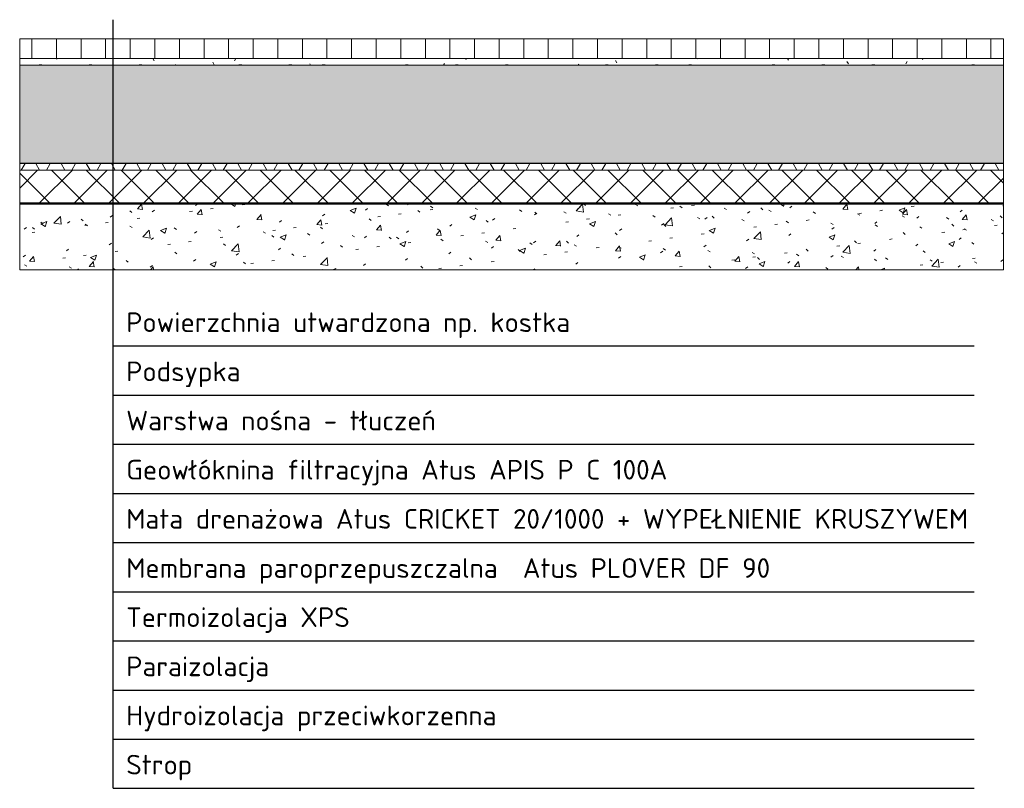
# Model space of a CAD drawing. Header units: millimetres. Extents: x 25205 to 28208, y -1583 to 763.
import ezdxf

# ---------------------------------------------------------------- set-up
doc = ezdxf.new("R2010")
doc.units = ezdxf.units.MM
for name, color, linetype, lineweight in [('A-DETL-THIN', 151, 'Continuous', 18), ('A-ROOF', 132, 'Continuous', 18), ('A-ROOF-PATT', 132, 'Continuous', 50)]:
    doc.layers.add(name, color=color, linetype=linetype, lineweight=lineweight)

msp = doc.modelspace()

# ---------------------------------------------------------------- hatches: boundary and pattern name
at = {"layer": 'A-ROOF'}
for points in [[(28205.2, 324), (28205.2, 325), (25205.2, 325), (25205.2, 324)], [(28205.2, 202), (28205.2, 204), (25205.2, 204), (25205.2, 202)], [(28205.2, 200), (28205.2, 202), (25205.2, 202), (25205.2, 200)]]:
    msp.add_hatch(color=256, dxfattribs=at).paths.add_polyline_path(points)
at = {"layer": 'A-ROOF-PATT', "lineweight": 18}
h = msp.add_hatch(dxfattribs=at)
h.set_pattern_fill('FP_1', color=256, style=0, pattern_type=2)
h.set_pattern_definition([(90, (7992.196, 219), (-75, 5e-15), [])])
h.paths.add_polyline_path([(28205.2, 645), (28205.2, 705), (25205.2, 705), (25205.2, 645)])
h = msp.add_hatch(dxfattribs=at)
h.set_pattern_fill('FP_2', color=256, style=0, pattern_type=2)
h.set_pattern_definition([(0, (7992.196, 219), (203.2, 50.8), [8.382, -144.018, 8.382, -144.018, -812.8]), (0, (7992.196, 219), (203.2, 50.8), [-304.8, 8.382, -296.418, 8.382, -144.018, -355.6]), (0, (7992.196, 219), (203.2, 50.8), [-762, 8.382, -93.218, 8.382, -245.618]), (120, (8068.396, 244.4), (-145.59409, 150.57636), [8.382, -144.018, 8.382, -144.018, -812.8]), (120, (8068.396, 244.4), (-145.59409, 150.57636), [-304.8, 8.382, -296.418, 8.382, -144.018, -355.6]), (120, (8068.396, 244.4), (-145.59409, 150.57636), [-762, 8.382, -93.218, 8.382, -245.618]), (240, (8093.796, 346), (-57.60591, -201.37636), [8.382, -144.018, 8.382, -144.018, -812.8]), (240, (8093.796, 346), (-57.60591, -201.37636), [-304.8, 8.382, -296.418, 8.382, -144.018, -355.6]), (240, (8093.796, 346), (-57.60591, -201.37636), [-762, 8.382, -93.218, 8.382, -245.618])])
h.paths.add_polyline_path([(28205.2, 625), (28205.2, 645), (25205.2, 645), (25205.2, 625)])
h = msp.add_hatch(dxfattribs=at)
h.set_pattern_fill('FP_3', color=256, style=0, pattern_type=2)
h.set_pattern_definition([(0, (7992.196, 219), (101.6, 25.4), [8.382, -67.818, 8.382, -67.818, -406.4]), (0, (7992.196, 219), (101.6, 25.4), [-152.4, 8.382, -144.018, 8.382, -67.818, -177.8]), (0, (7992.196, 219), (101.6, 25.4), [-381, 8.382, -42.418, 8.382, -118.618]), (120, (8030.296, 231.7), (-72.797045, 75.28818), [8.382, -67.818, 8.382, -67.818, -406.4]), (120, (8030.296, 231.7), (-72.797045, 75.28818), [-152.4, 8.382, -144.018, 8.382, -67.818, -177.8]), (120, (8030.296, 231.7), (-72.797045, 75.28818), [-381, 8.382, -42.418, 8.382, -118.618]), (240, (8042.996, 282.5), (-28.802955, -100.68818), [8.382, -67.818, 8.382, -67.818, -406.4]), (240, (8042.996, 282.5), (-28.802955, -100.68818), [-152.4, 8.382, -144.018, 8.382, -67.818, -177.8]), (240, (8042.996, 282.5), (-28.802955, -100.68818), [-381, 8.382, -42.418, 8.382, -118.618])])
h.paths.add_polyline_path([(28205.2, 325), (28205.2, 625), (25205.2, 625), (25205.2, 325)])
h = msp.add_hatch(dxfattribs=at)
h.set_pattern_fill('FP_4', color=256, style=0, pattern_type=2)
h.set_pattern_definition([(0, (7992.196, 219), (0, 66.675), []), (60, (7992.196, 219), (-57.74224, 33.3375), []), (120, (7992.196, 219), (-57.74224, -33.3375), [])])
h.paths.add_polyline_path([(28205.2, 304), (28205.2, 324), (25205.2, 324), (25205.2, 304)])
h = msp.add_hatch(dxfattribs=at)
h.set_pattern_fill('FP_5', color=256, style=0, pattern_type=2)
h.set_pattern_definition([(45, (7992.196, 219), (-53.033, 53.033), []), (135, (7992.196, 219), (-53.033, -53.033), [])])
h.paths.add_polyline_path([(28205.2, 204), (28205.2, 304), (25205.2, 304), (25205.2, 204)])
h = msp.add_hatch(dxfattribs=at)
h.set_pattern_fill('FP_6', color=256, style=0, pattern_type=2)
h.set_pattern_definition([(50, (7992.2, 219), (182.1847, -15.9391), [19.05, -209.55]), (355, (7992.2, 219), (-35.2424, 191.0566), [15.24, -167.64]), (100.451, (8007.38, 217.67), (146.9425, 175.1167), [16.19, -178.09]), (46.184, (7992.2, 269.8), (271.079, -42.0433), [28.575, -314.325]), (96.636, (8014.79, 266.3), (237.4025, 247.4272), [24.285, -267.135]), (351.184, (7992.2, 269.8), (237.4046, 247.425), [22.86, -251.46]), (21, (8017.6, 257.1), (151.6149, -102.2655), [19.05, -209.55]), (326, (8017.6, 257.1), (61.8024, 184.1877), [15.24, -167.64]), (71.451, (8030.23, 248.58), (213.417, 81.9214), [16.19, -178.09]), (37.5, (7992.196, 219), (3.08832, 84.55508), [8.382, -157.226, 8.382, -161.798, -168.275]), (37.5, (7992.196, 219), (3.08832, 84.55508), [-335.788, 8.382, -159.893]), (7.5, (7992.2, 219), (66.81944, 100.18075), [8.382, -88.646, 8.382, -153.416, -64.135]), (7.5, (7992.2, 219), (66.81944, 100.18075), [-258.826, 8.382, -55.753]), (327.5, (7935.554, 219), (135.59049, -5.72891), [8.382, -55.118, 8.382, -189.738, -262.89]), (327.5, (7935.554, 219), (135.59049, -5.72891), [-261.62, 8.382, -254.508]), (317.5, (7910.15, 219), (148.1289, 25.42676), [8.382, -74.168, 8.382, -123.19, -186.69]), (317.5, (7910.15, 219), (148.1289, 25.42676), [-214.122, 8.382, -178.308])])
h.paths.add_polyline_path([(28205.2, 0), (28205.2, 200), (25205.2, 200), (25205.2, 0)])

# ---------------------------------------------------------------- linework, layer by layer
for p, q in [((25490, -1582.6), (25490, 763.3)), ((25490, -232.6), (28116.3, -232.6)), ((25490, -382.6), (28116.3, -382.6)), ((25490, -532.6), (28116.3, -532.6)), ((25490, -682.6), (28116.3, -682.6)), ((25490, -832.6), (28116.3, -832.6)), ((25490, -982.6), (28116.3, -982.6)), ((25490, -1132.6), (28116.3, -1132.6)), ((25490, -1282.6), (28116.3, -1282.6)), ((25490, -1432.6), (28116.3, -1432.6)), ((25490, -1582.6), (28116.3, -1582.6))]:
    msp.add_line(p, q)
at = {"layer": 'A-DETL-THIN'}
for p, q in [((28205.2, 705), (25205.2, 705)), ((25205.2, 705), (25205.2, 0)), ((28205.2, 0), (28205.2, 705)), ((25205.2, 645), (28205.2, 645)), ((25205.2, 625), (28205.2, 625)), ((25205.2, 325), (28205.2, 325)), ((25205.2, 304), (28205.2, 304)), ((25205.2, 204), (28205.2, 204)), ((25205.2, 202), (28205.2, 202)), ((25205.2, 0), (28205.2, 0))]:
    msp.add_line(p, q, dxfattribs=at)
at = {"layer": 'A-ROOF'}
for p, q in [((25205.2, 324), (28205.2, 324)), ((25205.2, 200), (28205.2, 200))]:
    msp.add_line(p, q, dxfattribs=at)

# ---------------------------------------------------------------- texts
at = {"insert": (25530, -130.1), "char_height": 60, "attachment_point": 1}
msp.add_mtext_dynamic_manual_height_columns('\\pxsm1.5;{\\fISOCPEUR|b0|i0|c238|p34;Powierzchnia utwardzona np. kostka\\PPodsypka\\PWarstwa nośna -\\fISOCPEUR|b0|i0|c0|p34; t\\fISOCPEUR|b0|i0|c238|p34;łuczeń\\fISOCPEUR|b0|i0|c0|p34;^JGeow\\fISOCPEUR|b0|i0|c238|p34;łóknina filtracyjna Atus APIS P C 100A\\PMata drenażowa Atus CRICKET 20/1000\\fISOCPEUR|b0|i0|c0|p34; + WYPE\\fISOCPEUR|b0|i0|c238|p34;ŁNIENIE KRUSZYWEM\\PMembrana \\fISOCPEUR|b0|i0|c0|p34;paroprzepuszczalna\\fISOCPEUR|b0|i0|c238|p34;  Atus PLOVER DF 90\\PTermoizolacja XPS\\PParaizolacja\\PHydroizolacja przeciwkorzenna\\PStrop}', width=2709.049, gutter_width=1470.4, heights=[2251.1], dxfattribs=at)

doc.saveas('drawing.dxf')
